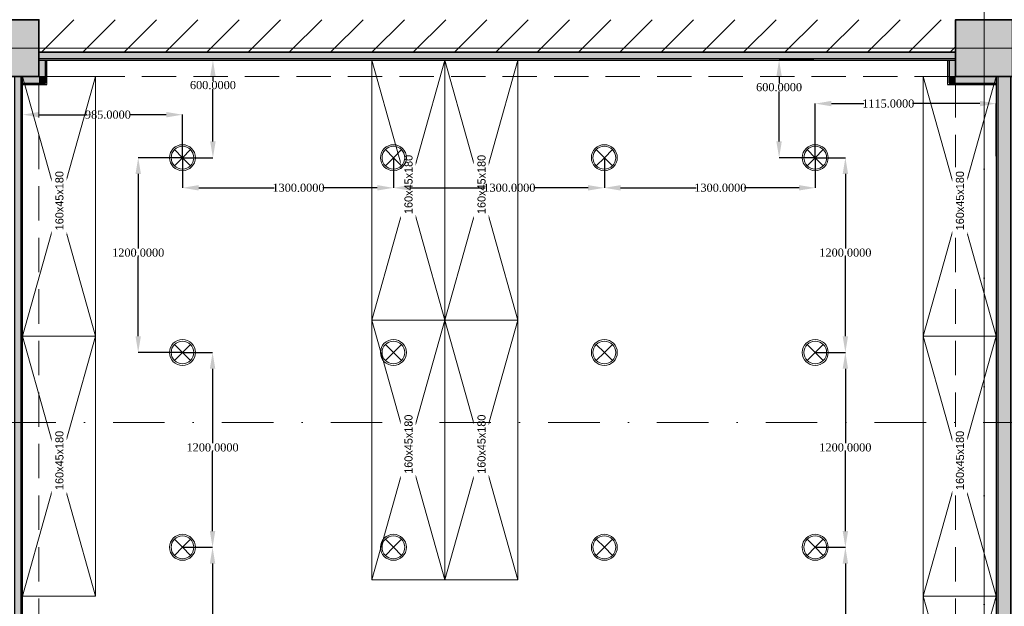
# Model space of a CAD drawing. Header units: inches. Extents: x -177438 to 34922, y -9538 to 55319.
# Tile 26 of 59: x -10174 to -4106, y 8184 to 11797. Entities that reach past the tile are written whole.
import ezdxf
from ezdxf.enums import TextEntityAlignment as Align

# ---------------------------------------------------------------- set-up
doc = ezdxf.new("R2010")
doc.units = ezdxf.units.IN
doc.header["$MEASUREMENT"] = 0
doc.set_wipeout_variables(frame=1)
for name, pattern in [('Dot & Dashed', [670.277762, 317.5, -176.388889, 0, -176.388874]), ('Hidden', [317.5, 211.666667, -105.833333]), ('Wipeout_Contour', [1000, 0, -1000])]:
    doc.linetypes.add(name, pattern=pattern)
for name, color, linetype in [('- განათება', 7, 'Continuous'), ('Marker - Section', 7, 'Continuous'), ('New_Structural - Bearing', 7, 'Continuous'), ('Structural - Bearing', 7, 'Continuous'), ('Structural - Grid', 7, 'Continuous')]:
    doc.layers.add(name, color=color, linetype=linetype)
for name, color, linetype, lineweight, true_color in [('Marker - Section_Pen_No__108', 7, 'Continuous', 13, 0xfd8379), ('New_Interior - Lamp_Pen_No__77', 7, 'Continuous', 20, 0xffeb28), ('New_Structural - Bearing_Pen_No__255', 7, 'Continuous', 13, 0xe8e8e8), ('New_Structural - Bearing_Pen_No__5', 7, 'Continuous', 25, 0x40a5ff), ('New_Structural - Bearing_Pen_No__57', 7, 'Continuous', 25, 0xdcd214), ('Structural - Bearing_Pen_No__102', 7, 'Continuous', 13, 0xcccccc), ('Structural - Bearing_Pen_No__161', 7, 'Continuous', 13, 0x6a6a6a), ('Structural - Bearing_Pen_No__28', 7, 'Continuous', 35, 0xa80f02), ('Structural - Bearing_Pen_No__81', 7, 'Continuous', 20, 0x6a6a6a), ('Structural - Grid_Pen_No__81', 7, 'Continuous', 20, 0x6a6a6a)]:
    doc.layers.add(name, color=color, linetype=linetype, lineweight=lineweight, true_color=true_color)
for name, color, linetype, lineweight in [('New_Annotation - Text_Pen_No__1', 7, 'Continuous', 13), ('New_Interior - Furniture _Pen_No__1', 7, 'Continuous', 13), ('New_Structural - Bearing_Pen_No__1', 7, 'Continuous', 13), ('Structural - Bearing_Pen_No__20', 1, 'Continuous', 0), ('Structural - Bearing_Pen_No__27', 7, 'Continuous', 35)]:
    doc.layers.add(name, color=color, linetype=linetype, lineweight=lineweight)
doc.styles.add('GENERATED_STYLE_3', font='txt')
doc.styles.get("Standard").update_dxf_attribs({"font": 'arial.ttf'})
doc.dimstyles.get("Standard").update_dxf_attribs({"dimtxt": 0.18, "dimasz": 0.18, "dimexe": 0.18, "dimexo": 0.0625, "dimgap": 0.09, "dimtad": 0, "dimtih": 1, "dimtoh": 1, "dimdec": 4, "dimzin": 0, "dimdsep": 46, "dimtxsty": 'Standard', "dimcen": 0.09, "dimadec": 0, "dimazin": 0, "dimtfac": 1, "dimtdec": 4, "dimtofl": 0, "dimtmove": 0, "dimatfit": 3, "dimfxl": 1, "dimtolj": 1, "dimtzin": 0, "dimarcsym": 0})

# ---------------------------------------------------------------- blocks, each defined once
blk = doc.blocks.new('Wall_2', base_point=(-46833.8, 32838))
at = {"layer": 'Structural - Bearing', "linetype": 'Continuous', "lineweight": 0, "true_color": 0x000000}
h = blk.add_hatch(dxfattribs=at)
h.set_pattern_fill('MASONRY_BLOCK', color=18, style=0, pattern_type=2)
h.set_pattern_definition([(45, (0, 0), (-127.2792, 127.2792), [])])
h.paths.add_polyline_path([(-40833.8, 32638), (-35183.8, 32638), (-35183.8, 32838), (-40833.8, 32838)])
at = {"layer": 'Structural - Bearing_Pen_No__27', "color": 7, "linetype": 'Continuous', "lineweight": 35, "flags": 128}
blk.add_lwpolyline([(-40833.8, 32638), (-35183.8, 32638)], dxfattribs=at)
blk = doc.blocks.new('Wall_48', base_point=(-34883.8, 26488))
at = {"layer": 'New_Structural - Bearing_Pen_No__57', "linetype": 'Continuous', "lineweight": 25, "true_color": 0xdcd214}
blk.add_hatch(color=52, dxfattribs=at).paths.add_polyline_path([(-34923.8, 26838), (-34843.8, 26838), (-34843.8, 32488), (-34923.8, 32488)])
at = {"layer": 'New_Structural - Bearing_Pen_No__5', "color": 161, "linetype": 'Continuous', "lineweight": 25, "true_color": 0x40a5ff}
for p, q in [((-34923.8, 32488), (-34923.8, 26838)), ((-34843.8, 26838), (-34843.8, 32488))]:
    blk.add_line(p, q, dxfattribs=at)
at = {"layer": 'New_Structural - Bearing_Pen_No__5', "color": 161, "linetype": 'Continuous', "lineweight": 25, "true_color": 0x40a5ff, "flags": 128}
for points in [[(-34933.8, 32488), (-34933.8, 26888)], [(-34833.8, 26838), (-34833.8, 32488)], [(-34933.8, 26878), (-34933.8, 26838)]]:
    blk.add_lwpolyline(points, dxfattribs=at)
blk = doc.blocks.new('Wall_55', base_point=(-35183.8, 32638))
at = {"layer": 'New_Structural - Bearing_Pen_No__57', "linetype": 'Continuous', "lineweight": 25, "true_color": 0xdcd214}
blk.add_hatch(color=52, dxfattribs=at).paths.add_polyline_path([(-35183.8, 32638), (-40833.8, 32638), (-40833.8, 32598), (-35183.8, 32598)])
at = {"layer": 'New_Structural - Bearing_Pen_No__5', "color": 161, "linetype": 'Continuous', "lineweight": 25, "true_color": 0x40a5ff}
blk.add_line((-40833.8, 32598), (-35183.8, 32598), dxfattribs=at)
at = {"layer": 'New_Structural - Bearing_Pen_No__5', "color": 161, "linetype": 'Continuous', "lineweight": 25, "true_color": 0x40a5ff, "flags": 128}
for points in [[(-35183.8, 32638), (-40833.8, 32638)], [(-40833.8, 32588), (-35183.8, 32588)]]:
    blk.add_lwpolyline(points, dxfattribs=at)
blk = doc.blocks.new('Wall_56', base_point=(-40983.8, 32638))
at = {"layer": 'New_Structural - Bearing_Pen_No__57', "linetype": 'Continuous', "lineweight": 25, "true_color": 0xdcd214}
blk.add_hatch(color=52, dxfattribs=at).paths.add_polyline_path([(-40943.8, 32488), (-40983.8, 32488), (-40983.8, 26838), (-40943.8, 26838)])
at = {"layer": 'New_Structural - Bearing_Pen_No__5', "color": 161, "linetype": 'Continuous', "lineweight": 25, "true_color": 0x40a5ff}
blk.add_line((-40943.8, 26838), (-40943.8, 32488), dxfattribs=at)
at = {"layer": 'New_Structural - Bearing_Pen_No__5', "color": 161, "linetype": 'Continuous', "lineweight": 25, "true_color": 0x40a5ff, "flags": 128}
for points in [[(-40983.8, 32488), (-40983.8, 26838)], [(-40933.8, 26838), (-40933.8, 32488)]]:
    blk.add_lwpolyline(points, dxfattribs=at)
blk = doc.blocks.new('Wall_59', base_point=(-40933.8, 32488))
at = {"layer": 'New_Structural - Bearing_Pen_No__255', "linetype": 'Continuous', "lineweight": 13, "true_color": 0xe8e8e8}
for points in [[(-40833.8, 32488), (-40933.8, 32488), (-40933.8, 32448), (-40833.8, 32448)], [(-40793.8, 32488), (-40833.8, 32488), (-40793.8, 32448)], [(-40833.8, 32488), (-40833.8, 32448), (-40793.8, 32448)]]:
    blk.add_hatch(color=254, dxfattribs=at).paths.add_polyline_path(points)
at = {"layer": 'New_Structural - Bearing_Pen_No__1', "color": 7, "linetype": 'Continuous', "lineweight": 13, "flags": 128}
for points in [[(-40933.8, 32488), (-40933.8, 32448)], [(-40933.8, 32448), (-40933.8, 32438)], [(-40783.8, 32438), (-40783.8, 32448)]]:
    blk.add_lwpolyline(points, dxfattribs=at)
at = {"layer": 'New_Structural - Bearing_Pen_No__5', "color": 161, "linetype": 'Continuous', "lineweight": 25, "true_color": 0x40a5ff}
for p, q in [((-40793.8, 32448), (-40793.8, 32488)), ((-40933.8, 32448), (-40833.8, 32448)), ((-40833.8, 32448), (-40793.8, 32448))]:
    blk.add_line(p, q, dxfattribs=at)
at = {"layer": 'New_Structural - Bearing_Pen_No__5', "color": 161, "linetype": 'Continuous', "lineweight": 25, "true_color": 0x40a5ff, "flags": 128}
blk.add_lwpolyline([(-40933.8, 32438), (-40783.8, 32438)], dxfattribs=at)
blk = doc.blocks.new('Wall_60', base_point=(-40833.8, 32488))
at = {"layer": 'New_Structural - Bearing_Pen_No__255', "linetype": 'Continuous', "lineweight": 13, "true_color": 0xe8e8e8}
blk.add_hatch(color=254, dxfattribs=at).paths.add_polyline_path([(-40793.8, 32488), (-40793.8, 32588), (-40833.8, 32588), (-40833.8, 32488)])
at = {"layer": 'New_Structural - Bearing_Pen_No__1', "color": 7, "linetype": 'Continuous', "lineweight": 13, "flags": 128}
for points in [[(-40833.8, 32588), (-40793.8, 32588)], [(-40793.8, 32588), (-40783.8, 32588)]]:
    blk.add_lwpolyline(points, dxfattribs=at)
at = {"layer": 'New_Structural - Bearing_Pen_No__5', "color": 161, "linetype": 'Continuous', "lineweight": 25, "true_color": 0x40a5ff}
for p, q in [((-40793.8, 32488), (-40793.8, 32588)), ((-40793.8, 32448), (-40793.8, 32488))]:
    blk.add_line(p, q, dxfattribs=at)
at = {"layer": 'New_Structural - Bearing_Pen_No__5', "color": 161, "linetype": 'Continuous', "lineweight": 25, "true_color": 0x40a5ff, "flags": 128}
blk.add_lwpolyline([(-40783.8, 32448), (-40783.8, 32588)], dxfattribs=at)
blk = doc.blocks.new('Wall_65', base_point=(-34933.8, 32488))
at = {"layer": 'New_Structural - Bearing_Pen_No__255', "linetype": 'Continuous', "lineweight": 13, "true_color": 0xe8e8e8}
for points in [[(-35183.8, 32488), (-35223.8, 32488), (-35223.8, 32448)], [(-35183.8, 32488), (-35223.8, 32448), (-35183.8, 32448)], [(-35183.8, 32448), (-34933.8, 32448), (-34933.8, 32488), (-35183.8, 32488)]]:
    blk.add_hatch(color=254, dxfattribs=at).paths.add_polyline_path(points)
at = {"layer": 'New_Structural - Bearing_Pen_No__1', "color": 7, "linetype": 'Continuous', "lineweight": 13, "flags": 128}
for points in [[(-34933.8, 32488), (-34933.8, 32448)], [(-35233.8, 32438), (-35233.8, 32448)], [(-34933.8, 32448), (-34933.8, 32438)]]:
    blk.add_lwpolyline(points, dxfattribs=at)
at = {"layer": 'New_Structural - Bearing_Pen_No__5', "color": 161, "linetype": 'Continuous', "lineweight": 25, "true_color": 0x40a5ff}
for p, q in [((-35223.8, 32488), (-35223.8, 32448)), ((-35223.8, 32448), (-35183.8, 32448)), ((-35183.8, 32448), (-34933.8, 32448))]:
    blk.add_line(p, q, dxfattribs=at)
at = {"layer": 'New_Structural - Bearing_Pen_No__5', "color": 161, "linetype": 'Continuous', "lineweight": 25, "true_color": 0x40a5ff, "flags": 128}
blk.add_lwpolyline([(-35233.8, 32438), (-34933.8, 32438)], dxfattribs=at)
blk = doc.blocks.new('Wall_66', base_point=(-35183.8, 32488))
at = {"layer": 'New_Structural - Bearing_Pen_No__255', "linetype": 'Continuous', "lineweight": 13, "true_color": 0xe8e8e8}
blk.add_hatch(color=254, dxfattribs=at).paths.add_polyline_path([(-35223.8, 32588), (-35223.8, 32488), (-35183.8, 32488), (-35183.8, 32588)])
at = {"layer": 'New_Structural - Bearing_Pen_No__1', "color": 7, "linetype": 'Continuous', "lineweight": 13, "flags": 128}
for points in [[(-35223.8, 32588), (-35233.8, 32588)], [(-35183.8, 32588), (-35223.8, 32588)]]:
    blk.add_lwpolyline(points, dxfattribs=at)
at = {"layer": 'New_Structural - Bearing_Pen_No__5', "color": 161, "linetype": 'Continuous', "lineweight": 25, "true_color": 0x40a5ff}
for p, q in [((-35223.8, 32588), (-35223.8, 32488)), ((-35223.8, 32488), (-35223.8, 32448))]:
    blk.add_line(p, q, dxfattribs=at)
at = {"layer": 'New_Structural - Bearing_Pen_No__5', "color": 161, "linetype": 'Continuous', "lineweight": 25, "true_color": 0x40a5ff, "flags": 128}
blk.add_lwpolyline([(-35233.8, 32588), (-35233.8, 32448)], dxfattribs=at)
blk = doc.blocks.new('Column_8', base_point=(-41008.8, 32663))
at = {"layer": 'Structural - Bearing_Pen_No__161', "linetype": 'Continuous', "lineweight": 0, "true_color": 0x6a6a6a}
blk.add_hatch(color=251, dxfattribs=at).paths.add_polyline_path([(-40833.8, 32488), (-40833.8, 32838), (-41183.8, 32838), (-41183.8, 32488)])
at = {"layer": 'Structural - Bearing_Pen_No__20', "color": 1, "linetype": 'Continuous', "lineweight": 0}
for p, q in [((-41008.8, 32743), (-41008.8, 32918)), ((-41088.8, 32663), (-41263.8, 32663)), ((-40928.8, 32663), (-40753.8, 32663)), ((-41008.8, 32583), (-41008.8, 32408))]:
    blk.add_line(p, q, dxfattribs=at)
blk.add_point((-41008.8, 32663), dxfattribs=at)
at = {"layer": 'Structural - Bearing_Pen_No__28', "color": 14, "linetype": 'Continuous', "lineweight": 35, "true_color": 0xa80f02, "flags": 128}
blk.add_lwpolyline([(-40833.8, 32488), (-40833.8, 32838), (-41183.8, 32838), (-41183.8, 32488)], close=True, dxfattribs=at)
blk = doc.blocks.new('Column_12', base_point=(-35008.8, 32663))
at = {"layer": 'Structural - Bearing_Pen_No__161', "linetype": 'Continuous', "lineweight": 0, "true_color": 0x6a6a6a}
blk.add_hatch(color=251, dxfattribs=at).paths.add_polyline_path([(-34833.8, 32488), (-34833.8, 32838), (-35183.8, 32838), (-35183.8, 32488)])
at = {"layer": 'Structural - Bearing_Pen_No__20', "color": 1, "linetype": 'Continuous', "lineweight": 0}
for p, q in [((-35008.8, 32743), (-35008.8, 32918)), ((-35088.8, 32663), (-35263.8, 32663)), ((-34928.8, 32663), (-34753.8, 32663)), ((-35008.8, 32583), (-35008.8, 32408))]:
    blk.add_line(p, q, dxfattribs=at)
blk.add_point((-35008.8, 32663), dxfattribs=at)
at = {"layer": 'Structural - Bearing_Pen_No__28', "color": 14, "linetype": 'Continuous', "lineweight": 35, "true_color": 0xa80f02, "flags": 128}
blk.add_lwpolyline([(-34833.8, 32488), (-34833.8, 32838), (-35183.8, 32838), (-35183.8, 32488)], close=True, dxfattribs=at)
blk = doc.blocks.new('Wardrobe 01')
at = {"layer": 'New_Interior - Furniture _Pen_No__1', "color": 7, "linetype": 'Continuous', "lineweight": 13}
for p, q in [((1600, 0), (0, 450)), ((0, 0), (1600, 450))]:
    blk.add_line(p, q, dxfattribs=at)
at = {"layer": 'New_Interior - Furniture _Pen_No__1', "color": 7, "linetype": 'Continuous', "lineweight": 13, "flags": 128}
blk.add_lwpolyline([(0, 0), (1600, 0), (1600, 450), (0, 450)], close=True, dxfattribs=at)
blk = doc.blocks.new('Standard grid marker')
at = {"layer": 'Structural - Grid_Pen_No__81', "color": 251, "linetype": 'Continuous', "lineweight": 20, "true_color": 0x6a6a6a}
blk.add_line((1000, 0), (51328.1, 0), dxfattribs=at)
at = {"layer": 'Structural - Grid_Pen_No__81', "color": 251, "lineweight": 20, "true_color": 0x6a6a6a, "style": 'GENERATED_STYLE_3'}
for tag, p in [('AC_MarkerText_1_0', (-100, -144)), ('AC_MarkerText_1_1', (52428.1, -144))]:
    blk.add_attdef(tag, text='', height=100, rotation=180, dxfattribs=at).set_placement(p, align=Align.TOP_CENTER)
blk = doc.blocks.new('Standard grid marker_2')
at = {"layer": 'Structural - Grid_Pen_No__81', "color": 251, "linetype": 'Continuous', "lineweight": 20, "true_color": 0x6a6a6a}
blk.add_line((1000, 0), (27734.9, 0), dxfattribs=at)
at = {"layer": 'Structural - Grid_Pen_No__81', "color": 251, "lineweight": 20, "true_color": 0x6a6a6a, "style": 'GENERATED_STYLE_3'}
for tag, p in [('AC_MarkerText_1_0', (-1.5, -46.7)), ('AC_MarkerText_1_1', (28933.4, -46.7))]:
    blk.add_attdef(tag, text='', height=100, rotation=270, dxfattribs=at).set_placement(p, align=Align.TOP_CENTER)
blk = doc.blocks.new('Beam_7', base_point=(-35008.8, 14663))
at = {"layer": 'Structural - Bearing_Pen_No__102', "color": 254, "linetype": 'Hidden', "lineweight": 13, "true_color": 0xcccccc}
blk.add_line((-35183.8, 26838), (-35183.8, 32488), dxfattribs=at)
at = {"layer": 'Structural - Bearing_Pen_No__81', "color": 251, "linetype": 'Dot & Dashed', "lineweight": 20, "true_color": 0x6a6a6a}
blk.add_line((-35008.8, 14663), (-35008.8, 32663), dxfattribs=at)
blk = doc.blocks.new('Beam_8', base_point=(-41008.8, 14663))
at = {"layer": 'Structural - Bearing_Pen_No__102', "color": 254, "linetype": 'Hidden', "lineweight": 13, "true_color": 0xcccccc}
blk.add_line((-40833.8, 26838), (-40833.8, 32488), dxfattribs=at)
blk = doc.blocks.new('Beam_13', base_point=(-47008.8, 32663))
at = {"layer": 'Structural - Bearing_Pen_No__102', "color": 254, "linetype": 'Hidden', "lineweight": 13, "true_color": 0xcccccc}
blk.add_line((-40833.8, 32488), (-35183.8, 32488), dxfattribs=at)
at = {"layer": 'Structural - Bearing_Pen_No__81', "color": 251, "linetype": 'Dot & Dashed', "lineweight": 20, "true_color": 0x6a6a6a}
blk.add_line((-47008.8, 32663), (991.2, 32663), dxfattribs=at)
blk = doc.blocks.new('Cutting Plane_2', base_point=(3944.3, 35559.3))
at = {"layer": 'Marker - Section_Pen_No__108', "color": 11, "linetype": 'Dot & Dashed', "lineweight": 13, "true_color": 0xfd8379}
blk.add_line((-19947.3, 30356.7), (-47933.8, 30356.7), dxfattribs=at)
blk = doc.blocks.new('Recessed Spot')
at = {"layer": 'New_Interior - Lamp_Pen_No__77', "color": 2, "linetype": 'Continuous', "lineweight": 20, "true_color": 0xffeb28}
for q in [(-49.5, 49.5), (-49.5, -49.5), (49.5, 49.5), (49.5, -49.5)]:
    blk.add_line((0, 0), q, dxfattribs=at)
at = {"layer": 'New_Interior - Lamp_Pen_No__77', "color": 2, "linetype": 'Continuous', "lineweight": 20, "true_color": 0xffeb28, "flags": 128}
blk.add_lwpolyline([(80, 0, 1), (-80, 0, 1)], format="xyb", close=True, dxfattribs=at)
at = {"layer": 'New_Interior - Lamp_Pen_No__77', "color": 2, "linetype": 'Continuous', "lineweight": 20, "true_color": 0xffeb28}
blk.add_circle((0, 0), 70, dxfattribs=at)
blk = doc.blocks.new('*D857')
at = {"layer": '- განათება', "color": 0, "lineweight": -2, "transparency": 16777216}
for p, q in [((-10156.3, 10938.6), (-10156.3, 11212.4)), ((-10056.3, 11212.2), (-9765, 11212.2)), ((-9271.3, 11212.2), (-9496.9, 11212.2)), ((-9171.3, 10947.3), (-9171.3, 11212.4))]:
    blk.add_line(p, q, dxfattribs=at)
at = {"layer": '- განათება', "color": 0, "transparency": 16777216}
for points in [[(-10056.3, 11228.9), (-10056.3, 11195.6), (-10156.3, 11212.2)], [(-9271.3, 11228.9), (-9271.3, 11195.6), (-9171.3, 11212.2)]]:
    blk.add_solid(points, dxfattribs=at)
at = {"layer": 'Defpoints', "color": 0, "transparency": 16777216}
for p in [(-10156.3, 11212.2), (-10156.3, 10938.5), (-9171.3, 10947.3)]:
    blk.add_point(p, dxfattribs=at)
at = {"layer": '- განათება', "color": 0, "transparency": 16777216, "insert": (-9631, 11212.2), "char_height": 50, "attachment_point": 5}
blk.add_mtext('\\A1;{\\fSylfaen|b0|i0|c0|p18;985.0000}', dxfattribs=at)
blk = doc.blocks.new('*D858')
at = {"layer": '- განათება', "color": 0, "lineweight": -2, "transparency": 16777216}
for p, q in [((-9180, 11547.3), (-8983.4, 11547.3)), ((-8983.6, 11447.3), (-8983.6, 11419.8)), ((-8983.6, 11047.3), (-8983.6, 11368.4)), ((-9171.2, 10947.3), (-8983.4, 10947.3))]:
    blk.add_line(p, q, dxfattribs=at)
at = {"layer": '- განათება', "color": 0, "transparency": 16777216}
for points in [[(-9000.3, 11447.3), (-8966.9, 11447.3), (-8983.6, 11547.3)], [(-9000.3, 11047.3), (-8966.9, 11047.3), (-8983.6, 10947.3)]]:
    blk.add_solid(points, dxfattribs=at)
at = {"layer": 'Defpoints', "color": 0, "transparency": 16777216}
for p in [(-9180.1, 11547.3), (-8983.6, 11547.3), (-9171.3, 10947.3)]:
    blk.add_point(p, dxfattribs=at)
at = {"layer": '- განათება', "color": 0, "transparency": 16777216, "insert": (-8983.6, 11394.1), "char_height": 50, "attachment_point": 5}
blk.add_mtext('\\A1;{\\fSylfaen|b0|i0|c0|p18;600.0000}', dxfattribs=at)
blk = doc.blocks.new('*D859')
at = {"layer": '- განათება', "color": 0, "lineweight": -2, "transparency": 16777216}
for p, q in [((-5280.1, 11547.3), (-5494.5, 11547.3)), ((-5494.3, 11447.3), (-5494.3, 11407)), ((-5494.3, 11047.3), (-5494.3, 11355.7)), ((-5271.3, 10947.3), (-5494.5, 10947.3))]:
    blk.add_line(p, q, dxfattribs=at)
at = {"layer": '- განათება', "color": 0, "transparency": 16777216}
for points in [[(-5511, 11447.3), (-5477.7, 11447.3), (-5494.3, 11547.3)], [(-5511, 11047.3), (-5477.7, 11047.3), (-5494.3, 10947.3)]]:
    blk.add_solid(points, dxfattribs=at)
at = {"layer": 'Defpoints', "color": 0, "transparency": 16777216}
for p in [(-5494.3, 11547.3), (-5280.1, 11547.3), (-5271.3, 10947.3)]:
    blk.add_point(p, dxfattribs=at)
at = {"layer": '- განათება', "color": 0, "transparency": 16777216, "insert": (-5494.3, 11381.3), "char_height": 50, "attachment_point": 5}
blk.add_mtext('\\A1;{\\fSylfaen|b0|i0|c0|p18;600.0000}', dxfattribs=at)
blk = doc.blocks.new('*D860')
at = {"layer": '- განათება', "color": 0, "lineweight": -2, "transparency": 16777216}
for p, q in [((-5271.3, 10947.3), (-5271.3, 11280.7)), ((-5171.3, 11280.5), (-4971, 11280.5)), ((-4256.3, 11280.5), (-4671.8, 11280.5)), ((-4156.3, 10956.1), (-4156.3, 11280.7))]:
    blk.add_line(p, q, dxfattribs=at)
at = {"layer": '- განათება', "color": 0, "transparency": 16777216}
for points in [[(-5171.3, 11297.2), (-5171.3, 11263.8), (-5271.3, 11280.5)], [(-4256.3, 11297.2), (-4256.3, 11263.8), (-4156.3, 11280.5)]]:
    blk.add_solid(points, dxfattribs=at)
at = {"layer": 'Defpoints', "color": 0, "transparency": 16777216}
for p in [(-4156.3, 11280.5), (-5271.3, 10947.3), (-4156.3, 10956)]:
    blk.add_point(p, dxfattribs=at)
at = {"layer": '- განათება', "color": 0, "transparency": 16777216, "insert": (-4821.4, 11280.5), "char_height": 50, "attachment_point": 5}
blk.add_mtext('\\A1;{\\fSylfaen|b0|i0|c0|p18;1115.0000}', dxfattribs=at)
blk = doc.blocks.new('*D867')
at = {"layer": '- განათება', "color": 0, "lineweight": -2, "transparency": 16777216}
for p, q in [((-9171.2, 8547.3), (-8985.6, 8547.3)), ((-8985.7, 8447.3), (-8985.7, 7987.9)), ((-8985.7, 7447.3), (-8985.7, 7936.6)), ((-9171.2, 7347.3), (-8985.6, 7347.3))]:
    blk.add_line(p, q, dxfattribs=at)
at = {"layer": '- განათება', "color": 0, "transparency": 16777216}
for points in [[(-9002.4, 8447.3), (-8969.1, 8447.3), (-8985.7, 8547.3)], [(-9002.4, 7447.3), (-8969.1, 7447.3), (-8985.7, 7347.3)]]:
    blk.add_solid(points, dxfattribs=at)
at = {"layer": 'Defpoints', "color": 0, "transparency": 16777216}
for p in [(-9171.3, 8547.3), (-9171.3, 7347.3), (-8985.7, 7347.3)]:
    blk.add_point(p, dxfattribs=at)
at = {"layer": '- განათება', "color": 0, "transparency": 16777216, "insert": (-8985.7, 7962.2), "char_height": 50, "attachment_point": 5}
blk.add_mtext('\\A1;{\\fSylfaen|b0|i0|c0|p18;1200.0000}', dxfattribs=at)
blk = doc.blocks.new('*D868')
at = {"layer": '- განათება', "color": 0, "lineweight": -2, "transparency": 16777216}
for p, q in [((-9171.2, 9747.3), (-8985.6, 9747.3)), ((-8985.7, 9647.3), (-8985.7, 9187.9)), ((-8985.7, 8647.3), (-8985.7, 9136.6)), ((-9171.2, 8547.3), (-8985.6, 8547.3))]:
    blk.add_line(p, q, dxfattribs=at)
at = {"layer": '- განათება', "color": 0, "transparency": 16777216}
for points in [[(-9002.4, 9647.3), (-8969.1, 9647.3), (-8985.7, 9747.3)], [(-9002.4, 8647.3), (-8969.1, 8647.3), (-8985.7, 8547.3)]]:
    blk.add_solid(points, dxfattribs=at)
at = {"layer": 'Defpoints', "color": 0, "transparency": 16777216}
for p in [(-9171.3, 9747.3), (-9171.3, 8547.3), (-8985.7, 8547.3)]:
    blk.add_point(p, dxfattribs=at)
at = {"layer": '- განათება', "color": 0, "transparency": 16777216, "insert": (-8985.7, 9162.2), "char_height": 50, "attachment_point": 5}
blk.add_mtext('\\A1;{\\fSylfaen|b0|i0|c0|p18;1200.0000}', dxfattribs=at)
blk = doc.blocks.new('*D869')
at = {"layer": '- განათება', "color": 0, "lineweight": -2, "transparency": 16777216}
for p, q in [((-9171.3, 10947.3), (-9444.2, 10947.3)), ((-9444, 10847.3), (-9444, 10387.9)), ((-9444, 9847.3), (-9444, 10336.6)), ((-9171.3, 9747.3), (-9444.2, 9747.3))]:
    blk.add_line(p, q, dxfattribs=at)
at = {"layer": '- განათება', "color": 0, "transparency": 16777216}
for points in [[(-9460.7, 10847.3), (-9427.3, 10847.3), (-9444, 10947.3)], [(-9460.7, 9847.3), (-9427.3, 9847.3), (-9444, 9747.3)]]:
    blk.add_solid(points, dxfattribs=at)
at = {"layer": 'Defpoints', "color": 0, "transparency": 16777216}
for p in [(-9171.3, 10947.3), (-9444, 9747.3), (-9171.3, 9747.3)]:
    blk.add_point(p, dxfattribs=at)
at = {"layer": '- განათება', "color": 0, "transparency": 16777216, "insert": (-9444, 10362.2), "char_height": 50, "attachment_point": 5}
blk.add_mtext('\\A1;{\\fSylfaen|b0|i0|c0|p18;1200.0000}', dxfattribs=at)
blk = doc.blocks.new('*D874')
at = {"layer": '- განათება', "color": 0, "lineweight": -2, "transparency": 16777216}
for p, q in [((-9171.3, 10947.2), (-9171.3, 10761.6)), ((-7871.3, 10947.2), (-7871.3, 10761.6)), ((-9071.3, 10761.7), (-8606, 10761.7)), ((-7971.3, 10761.7), (-8306.7, 10761.7))]:
    blk.add_line(p, q, dxfattribs=at)
at = {"layer": '- განათება', "color": 0, "transparency": 16777216}
for points in [[(-9071.3, 10778.4), (-9071.3, 10745.1), (-9171.3, 10761.7)], [(-7971.3, 10778.4), (-7971.3, 10745.1), (-7871.3, 10761.7)]]:
    blk.add_solid(points, dxfattribs=at)
at = {"layer": 'Defpoints', "color": 0, "transparency": 16777216}
for p in [(-9171.3, 10947.3), (-7871.3, 10947.3), (-9171.3, 10761.7)]:
    blk.add_point(p, dxfattribs=at)
at = {"layer": '- განათება', "color": 0, "transparency": 16777216, "insert": (-8456.3, 10761.7), "char_height": 50, "attachment_point": 5}
blk.add_mtext('\\A1;{\\fSylfaen|b0|i0|c0|p18;1300.0000}', dxfattribs=at)
blk = doc.blocks.new('*D872')
at = {"layer": '- განათება', "color": 0, "lineweight": -2, "transparency": 16777216}
for p, q in [((-7871.3, 10947.2), (-7871.3, 10761.6)), ((-6571.3, 10947.2), (-6571.3, 10761.6)), ((-7771.3, 10761.7), (-7306, 10761.7)), ((-6671.3, 10761.7), (-7006.7, 10761.7))]:
    blk.add_line(p, q, dxfattribs=at)
at = {"layer": '- განათება', "color": 0, "transparency": 16777216}
for points in [[(-7771.3, 10778.4), (-7771.3, 10745.1), (-7871.3, 10761.7)], [(-6671.3, 10778.4), (-6671.3, 10745.1), (-6571.3, 10761.7)]]:
    blk.add_solid(points, dxfattribs=at)
at = {"layer": 'Defpoints', "color": 0, "transparency": 16777216}
for p in [(-7871.3, 10947.3), (-6571.3, 10947.3), (-7871.3, 10761.7)]:
    blk.add_point(p, dxfattribs=at)
at = {"layer": '- განათება', "color": 0, "transparency": 16777216, "insert": (-7156.3, 10761.7), "char_height": 50, "attachment_point": 5}
blk.add_mtext('\\A1;{\\fSylfaen|b0|i0|c0|p18;1300.0000}', dxfattribs=at)
blk = doc.blocks.new('*D873')
at = {"layer": '- განათება', "color": 0, "lineweight": -2, "transparency": 16777216}
for p, q in [((-6571.3, 10947.2), (-6571.3, 10761.6)), ((-5271.3, 10947.2), (-5271.3, 10761.6)), ((-6471.3, 10761.7), (-6006, 10761.7)), ((-5371.3, 10761.7), (-5706.7, 10761.7))]:
    blk.add_line(p, q, dxfattribs=at)
at = {"layer": '- განათება', "color": 0, "transparency": 16777216}
for points in [[(-6471.3, 10778.4), (-6471.3, 10745.1), (-6571.3, 10761.7)], [(-5371.3, 10778.4), (-5371.3, 10745.1), (-5271.3, 10761.7)]]:
    blk.add_solid(points, dxfattribs=at)
at = {"layer": 'Defpoints', "color": 0, "transparency": 16777216}
for p in [(-6571.3, 10947.3), (-5271.3, 10947.3), (-6571.3, 10761.7)]:
    blk.add_point(p, dxfattribs=at)
at = {"layer": '- განათება', "color": 0, "transparency": 16777216, "insert": (-5856.3, 10761.7), "char_height": 50, "attachment_point": 5}
blk.add_mtext('\\A1;{\\fSylfaen|b0|i0|c0|p18;1300.0000}', dxfattribs=at)
blk = doc.blocks.new('*D875')
at = {"layer": '- განათება', "color": 0, "lineweight": -2, "transparency": 16777216}
for p, q in [((-5271.2, 10947.3), (-5085.6, 10947.3)), ((-5085.7, 10847.3), (-5085.7, 10387.9)), ((-5085.7, 9847.3), (-5085.7, 10336.6)), ((-5271.2, 9747.3), (-5085.6, 9747.3))]:
    blk.add_line(p, q, dxfattribs=at)
at = {"layer": '- განათება', "color": 0, "transparency": 16777216}
for points in [[(-5102.4, 10847.3), (-5069.1, 10847.3), (-5085.7, 10947.3)], [(-5102.4, 9847.3), (-5069.1, 9847.3), (-5085.7, 9747.3)]]:
    blk.add_solid(points, dxfattribs=at)
at = {"layer": 'Defpoints', "color": 0, "transparency": 16777216}
for p in [(-5271.3, 10947.3), (-5271.3, 9747.3), (-5085.7, 9747.3)]:
    blk.add_point(p, dxfattribs=at)
at = {"layer": '- განათება', "color": 0, "transparency": 16777216, "insert": (-5085.7, 10362.2), "char_height": 50, "attachment_point": 5}
blk.add_mtext('\\A1;{\\fSylfaen|b0|i0|c0|p18;1200.0000}', dxfattribs=at)
blk = doc.blocks.new('*D877')
at = {"layer": '- განათება', "color": 0, "lineweight": -2, "transparency": 16777216}
for p, q in [((-5271.2, 8547.3), (-5085.6, 8547.3)), ((-5085.7, 8447.3), (-5085.7, 7987.9)), ((-5085.7, 7447.3), (-5085.7, 7936.6)), ((-5271.2, 7347.3), (-5085.6, 7347.3))]:
    blk.add_line(p, q, dxfattribs=at)
at = {"layer": '- განათება', "color": 0, "transparency": 16777216}
for points in [[(-5102.4, 8447.3), (-5069.1, 8447.3), (-5085.7, 8547.3)], [(-5102.4, 7447.3), (-5069.1, 7447.3), (-5085.7, 7347.3)]]:
    blk.add_solid(points, dxfattribs=at)
at = {"layer": 'Defpoints', "color": 0, "transparency": 16777216}
for p in [(-5271.3, 8547.3), (-5271.3, 7347.3), (-5085.7, 7347.3)]:
    blk.add_point(p, dxfattribs=at)
at = {"layer": '- განათება', "color": 0, "transparency": 16777216, "insert": (-5085.7, 7962.2), "char_height": 50, "attachment_point": 5}
blk.add_mtext('\\A1;{\\fSylfaen|b0|i0|c0|p18;1200.0000}', dxfattribs=at)
blk = doc.blocks.new('*D878')
at = {"layer": '- განათება', "color": 0, "lineweight": -2, "transparency": 16777216}
for p, q in [((-5271.2, 9747.3), (-5085.6, 9747.3)), ((-5085.7, 9647.3), (-5085.7, 9187.9)), ((-5085.7, 8647.3), (-5085.7, 9136.6)), ((-5271.2, 8547.3), (-5085.6, 8547.3))]:
    blk.add_line(p, q, dxfattribs=at)
at = {"layer": '- განათება', "color": 0, "transparency": 16777216}
for points in [[(-5102.4, 9647.3), (-5069.1, 9647.3), (-5085.7, 9747.3)], [(-5102.4, 8647.3), (-5069.1, 8647.3), (-5085.7, 8547.3)]]:
    blk.add_solid(points, dxfattribs=at)
at = {"layer": 'Defpoints', "color": 0, "transparency": 16777216}
for p in [(-5271.3, 9747.3), (-5271.3, 8547.3), (-5085.7, 8547.3)]:
    blk.add_point(p, dxfattribs=at)
at = {"layer": '- განათება', "color": 0, "transparency": 16777216, "insert": (-5085.7, 9162.2), "char_height": 50, "attachment_point": 5}
blk.add_mtext('\\A1;{\\fSylfaen|b0|i0|c0|p18;1200.0000}', dxfattribs=at)

msp = doc.modelspace()

# ---------------------------------------------------------------- block references
at = {"layer": '- განათება', "color": 2, "linetype": 'Continuous', "lineweight": 20, "true_color": 0xffeb28, "zscale": 1000, "rotation": 270}
for p in [(-9171.28398, 8547.28394), (-7871.28398, 8547.28394), (-6571.28398, 8547.28394), (-5271.28398, 8547.28394)]:
    msp.add_blockref('Recessed Spot', p, dxfattribs=at)
at = {"layer": 'New_Interior - Furniture _Pen_No__1', "color": 7, "linetype": 'Continuous', "lineweight": 13, "zscale": 1000, "rotation": 270}
for p in [(-8004.76156, 11547.28394), (-4606.28398, 11447.28394), (-8004.76156, 9947.28394), (-4606.28398, 9847.28394), (-4606.28398, 8247.28394)]:
    msp.add_blockref('Wardrobe 01', p, dxfattribs=at)
at = {"layer": 'New_Interior - Furniture _Pen_No__1', "color": 7, "linetype": 'Continuous', "lineweight": 13, "xscale": -1, "zscale": 1000, "rotation": 90}
for p in [(-7104.76156, 11547.28394), (-9706.28398, 11447.28394), (-7104.76156, 9947.28394), (-9706.28398, 9847.28394)]:
    msp.add_blockref('Wardrobe 01', p, dxfattribs=at)
at = {"layer": 'New_Structural - Bearing', "color": 7, "lineweight": 35}
for name, p in [('Wall_55', (-4406.28398, 11597.28394)), ('Wall_60', (-10056.28398, 11447.28394)), ('Wall_66', (-4406.28398, 11447.28394)), ('Wall_56', (-10206.28398, 11597.28394)), ('Wall_59', (-10156.28398, 11447.28394)), ('Wall_65', (-4156.28398, 11447.28394)), ('Wall_48', (-4106.28398, 5447.28394))]:
    msp.add_blockref(name, p, dxfattribs=at)
at = {"layer": 'Structural - Bearing', "color": 14, "lineweight": 35, "true_color": 0xa80f02}
for name, p in [('Column_8', (-10231.28398, 11622.28394)), ('Column_12', (-4231.28398, 11622.28394))]:
    msp.add_blockref(name, p, dxfattribs=at)
at = {"layer": 'Structural - Bearing', "color": 254, "lineweight": 13, "true_color": 0xcccccc}
for name, p in [('Beam_13', (-16231.28398, 11622.28394)), ('Beam_8', (-10231.28398, -6377.71606)), ('Beam_7', (-4231.28398, -6377.71606))]:
    msp.add_blockref(name, p, dxfattribs=at)
at = {"layer": 'Structural - Bearing', "color": 7, "lineweight": 35}
msp.add_blockref('Wall_2', (-16056.28398, 11797.28394), dxfattribs=at)
at = {"layer": 'Structural - Grid', "color": 8, "linetype": 'Continuous', "lineweight": 15, "zscale": 1000}
for name, p, rotation in [('Standard grid marker_2', (-4231.28398, -9337.64184), 90), ('Standard grid marker', (34721.7883, 11622.28394), 180)]:
    msp.add_blockref(name, p, dxfattribs=dict(at, rotation=rotation))

# ---------------------------------------------------------------- dimensions: what is measured, and where the dimension line sits
at = {"layer": '- განათება', "color": 1}
for base, p1, p2, picture, middle in [((-8985.74403, 7347.28394), (-9171.28398, 8547.28394), (-9171.28398, 7347.28394), '*D867', (-8985.74403, 7962.22395)), ((-5085.74403, 7347.28394), (-5271.28398, 8547.28394), (-5271.28398, 7347.28394), '*D877', (-5085.74403, 7962.22395))]:
    dim = msp.add_linear_dim(base=base, p1=p1, p2=p2, angle=270, text='{\\fSylfaen|b0|i0|c0|p18;<>}', dimstyle='Standard', override={"dimtxt": 50, "dimasz": 100}, dxfattribs=at)
    dim.commit()
    dim.dimension.update_dxf_attribs({"geometry": picture, "text_midpoint": middle, "dimtype": 160})

# ---------------------------------------------------------------- next in the draw order: wipeouts: each hides what was drawn before it
at = {"color": 7, "linetype": 'Wipeout_Contour', "lineweight": 13, "ltscale": 249803.657664}
msp.add_wipeout([(-7733.54906, 10577.00494), (-7733.54906, 10987.91476), (-7825.97336, 10987.91476), (-7825.97336, 10577.00494)], dxfattribs=at).dxf.layer = 'New_Annotation - Text_Pen_No__1'
at = {"color": 7, "linetype": 'Wipeout_Contour', "lineweight": 13, "ltscale": 248071.749556}
msp.add_wipeout([(-7283.54977, 10577.00494), (-7283.54977, 10987.91476), (-7375.97406, 10987.91476), (-7375.97406, 10577.00494)], dxfattribs=at).dxf.layer = 'New_Annotation - Text_Pen_No__1'
at = {"color": 7, "linetype": 'Wipeout_Contour', "lineweight": 13, "ltscale": 257887.222447}
msp.add_wipeout([(-9885.07218, 10477.00494), (-9885.07218, 10887.91476), (-9977.49648, 10887.91476), (-9977.49648, 10477.00494)], dxfattribs=at).dxf.layer = 'New_Annotation - Text_Pen_No__1'
at = {"color": 7, "linetype": 'Wipeout_Contour', "lineweight": 13, "ltscale": 236604.437419}
msp.add_wipeout([(-4335.07148, 10477.00494), (-4335.07148, 10887.91476), (-4427.49577, 10887.91476), (-4427.49577, 10477.00494)], dxfattribs=at).dxf.layer = 'New_Annotation - Text_Pen_No__1'
at = {"color": 7, "linetype": 'Wipeout_Contour', "lineweight": 13, "ltscale": 244792.430806}
msp.add_wipeout([(-7733.54906, 8977.00494), (-7733.54906, 9387.91476), (-7825.97336, 9387.91476), (-7825.97336, 8977.00494)], dxfattribs=at).dxf.layer = 'New_Annotation - Text_Pen_No__1'
at = {"color": 7, "linetype": 'Wipeout_Contour', "lineweight": 13, "ltscale": 243024.813183}
msp.add_wipeout([(-7283.54977, 8977.00494), (-7283.54977, 9387.91476), (-7375.97406, 9387.91476), (-7375.97406, 8977.00494)], dxfattribs=at).dxf.layer = 'New_Annotation - Text_Pen_No__1'
at = {"color": 7, "linetype": 'Wipeout_Contour', "lineweight": 13, "ltscale": 253051.94292}
msp.add_wipeout([(-9885.07218, 8877.00494), (-9885.07218, 9287.91476), (-9977.49648, 9287.91476), (-9977.49648, 8877.00494)], dxfattribs=at).dxf.layer = 'New_Annotation - Text_Pen_No__1'
at = {"color": 7, "linetype": 'Wipeout_Contour', "lineweight": 13, "ltscale": 231324.722559}
msp.add_wipeout([(-4335.07148, 8877.00494), (-4335.07148, 9287.91476), (-4427.49577, 9287.91476), (-4427.49577, 8877.00494)], dxfattribs=at).dxf.layer = 'New_Annotation - Text_Pen_No__1'

# ---------------------------------------------------------------- next in the draw order: texts
at = {"layer": 'New_Annotation - Text_Pen_No__1', "color": 7, "linetype": 'Continuous', "lineweight": 13, "char_height": 50, "attachment_point": 2, "rotation": 90, "style": 'GENERATED_STYLE_3'}
for insert in [(-7803.29457, 10782.45985), (-7353.29528, 10782.45985), (-9954.81769, 10682.45985), (-4404.81698, 10682.45985), (-7803.29457, 9182.45985), (-7353.29528, 9182.45985), (-9954.81769, 9082.45985), (-4404.81698, 9082.45985)]:
    msp.add_mtext('\\A1;{\\pqc;\\fBOG 2018|b0|i0|c0|p0;\\W1.000000;1\\fBOG 2018|b0|i0|c0|p0;\\W1.000000;6\\fBOG 2018|b0|i0|c0|p0;\\W1.000000;0x45x180}', dxfattribs=dict(at, insert=insert))

# ---------------------------------------------------------------- next in the draw order: block references
at = {"layer": 'Marker - Section', "color": 11, "lineweight": 13, "true_color": 0xfd8379}
msp.add_blockref('Cutting Plane_2', (34721.7883, 14518.59888), dxfattribs=at)

# ---------------------------------------------------------------- next in the draw order: block references
at = {"layer": '- განათება', "color": 2, "linetype": 'Continuous', "lineweight": 20, "true_color": 0xffeb28, "zscale": 1000, "rotation": 270}
for p in [(-9171.28398, 10947.28394), (-7871.28398, 10947.28394), (-6571.28398, 10947.28394), (-5271.28398, 10947.28394), (-9171.28398, 9747.28394), (-7871.28398, 9747.28394), (-6571.28398, 9747.28394), (-5271.28398, 9747.28394)]:
    msp.add_blockref('Recessed Spot', p, dxfattribs=at)

# ---------------------------------------------------------------- next in the draw order: dimensions: what is measured, and where the dimension line sits
at = {"layer": '- განათება', "color": 1}
for base, p1, p2, angle, picture, middle in [((-8983.59754, 11547.28394), (-9171.28398, 10947.28394), (-9180.06792, 11547.28394), 90, '*D858', (-8983.59754, 11394.09497)), ((-5494.33499, 11547.28394), (-5271.28398, 10947.28394), (-5280.06792, 11547.28394), 90, '*D859', (-5494.33499, 11381.33543)), ((-10156.28398, 11212.24399), (-9171.28398, 10947.28394), (-10156.28398, 10938.5), 180, '*D857', (-9630.97395, 11212.24399)), ((-9444, 9747.28394), (-9171.28398, 10947.28394), (-9171.28398, 9747.28394), 270, '*D869', (-9444, 10362.22395)), ((-9171.28398, 10761.74399), (-7871.28398, 10947.28394), (-9171.28398, 10947.28394), 180, '*D874', (-8456.34396, 10761.74399)), ((-7871.28398, 10761.74399), (-6571.28398, 10947.28394), (-7871.28398, 10947.28394), 180, '*D872', (-7156.34396, 10761.74399)), ((-6571.28398, 10761.74399), (-5271.28398, 10947.28394), (-6571.28398, 10947.28394), 180, '*D873', (-5856.34396, 10761.74399)), ((-5085.74403, 9747.28394), (-5271.28398, 10947.28394), (-5271.28398, 9747.28394), 270, '*D875', (-5085.74403, 10362.22395)), ((-8985.74403, 8547.28394), (-9171.28398, 9747.28394), (-9171.28398, 8547.28394), 270, '*D868', (-8985.74403, 9162.22395)), ((-5085.74403, 8547.28394), (-5271.28398, 9747.28394), (-5271.28398, 8547.28394), 270, '*D878', (-5085.74403, 9162.22395))]:
    dim = msp.add_linear_dim(base=base, p1=p1, p2=p2, angle=angle, text='{\\fSylfaen|b0|i0|c0|p18;<>}', dimstyle='Standard', override={"dimtxt": 50, "dimasz": 100}, dxfattribs=at)
    dim.commit()
    dim.dimension.update_dxf_attribs({"geometry": picture, "text_midpoint": middle, "dimtype": 160})
dim = msp.add_linear_dim(base=(-4156.28398, 11280.5), p1=(-5271.28398, 10947.28394), p2=(-4156.28398, 10956.02548), text='{\\fSylfaen|b0|i0|c0|p18;<>}', dimstyle='Standard', override={"dimtxt": 50, "dimasz": 100}, dxfattribs=at)
dim.commit()
dim.dimension.update_dxf_attribs({"geometry": '*D860', "text_midpoint": (-4821.404, 11280.5), "dimtype": 160})

doc.saveas('drawing.dxf')
